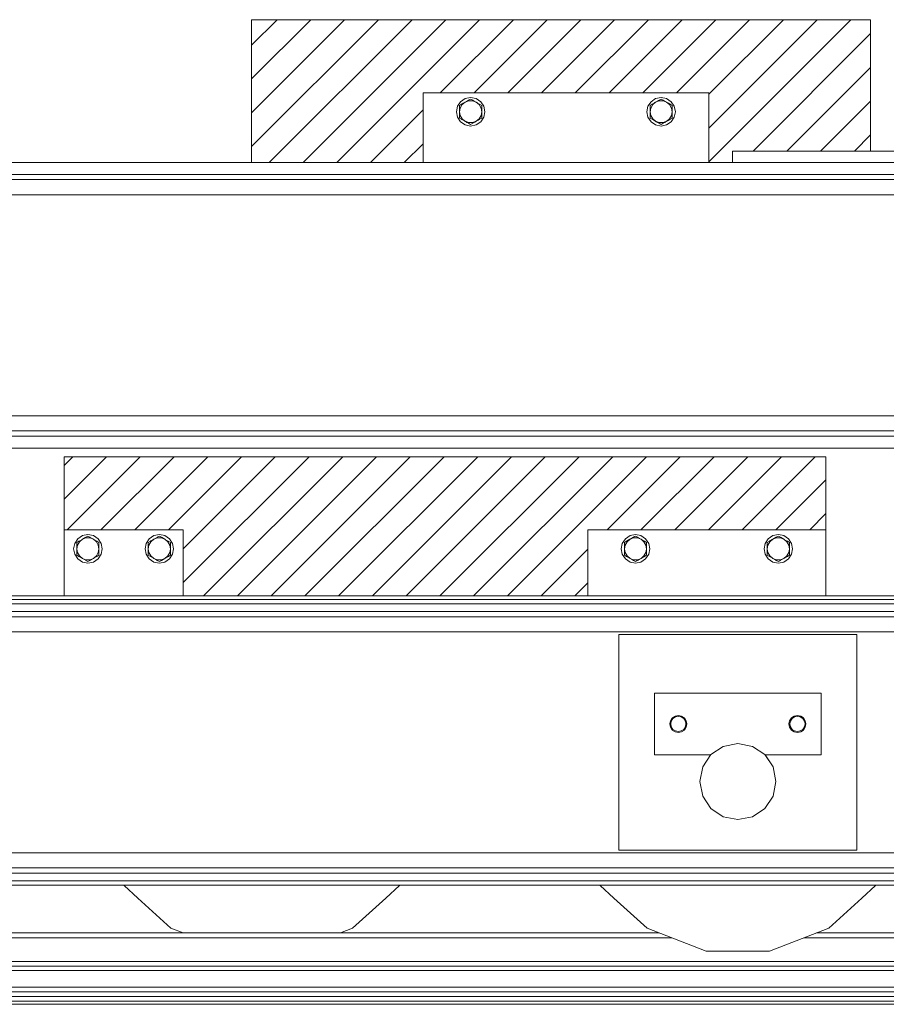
# Model space of a CAD drawing. Header units: millimetres. Extents: x 53056 to 116131, y -669674 to -625124.
# Tile 236 of 256: x 68819 to 69729, y -635887 to -634853. Entities that reach past the tile are written whole.
import ezdxf

# ---------------------------------------------------------------- set-up
doc = ezdxf.new("R2010")
doc.units = ezdxf.units.MM
doc.header["$MEASUREMENT"] = 0
doc.linetypes.add('DGN Style 1', pattern=[536.1990872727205, 0.8921781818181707, -535.3069090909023])
for name, color, linetype, lineweight in [('Main Cradle', 7, 'Continuous', 0), ('Main Cradle Blocks', 7, 'Continuous', 0), ('Main Cradle Rails', 7, 'Continuous', 0), ('Side Cradle Blocks', 7, 'Continuous', 0), ('Side Cradle Stbd', 7, 'Continuous', 0)]:
    doc.layers.add(name, color=color, linetype=linetype, lineweight=lineweight)

# ---------------------------------------------------------------- blocks, each defined once
blk = doc.blocks.new('*U55')
at = {"linetype": 'Continuous', "lineweight": 0}
h = blk.add_hatch(dxfattribs=at)
h.set_pattern_fill('HATCH', color=30, style=0, pattern_type=2)
h.set_pattern_definition([(45, (-15089.87856, 12477.475672), (-17.71895608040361, 17.71895608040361), [])])
h.paths.add_polyline_path([(-15026.74679420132, 12396.1757699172), (-15026.74679420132, 12396.17580080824), (-15026.74679420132, 12408.1757699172), (-14881.88834693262, 12408.1757699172), (-14881.88834693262, 12408.17580080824), (-14881.88834693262, 12546.1757699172), (-15531.88834693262, 12546.1757699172), (-15531.88834693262, 12396.1758008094), (-15531.88834693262, 12396.1757699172), (-15351.88834693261, 12396.1757699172), (-15351.88834693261, 12396.17580080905), (-15351.88834693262, 12469.45638980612), (-15051.88834693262, 12469.45638980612), (-15051.88834693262, 12396.17580080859), (-15051.88834693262, 12396.1757699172)])
h = blk.add_hatch(dxfattribs=at)
h.set_pattern_fill('HATCH', color=30, style=0, pattern_type=2)
h.set_pattern_definition([(45, (-15371.23251, 12022.444811), (-17.71895608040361, 17.71895608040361), [])])
h.paths.add_polyline_path([(-15178.75592507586, 11940.97755214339), (-15178.75592507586, 11940.97758303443), (-15178.75592507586, 12010.35817203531), (-14928.75592507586, 12010.35817203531), (-14928.75592507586, 12087.07755214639), (-15728.75592507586, 12087.07755214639), (-15728.75592507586, 12010.35817203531), (-15603.75592507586, 12010.35817203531), (-15603.75592507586, 11940.97758303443), (-15603.75592507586, 11940.97755214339)])
at = {"color": 30, "linetype": 'Continuous', "lineweight": 0, "flags": 128}
for points in [[(-15026.74679420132, 12396.1757699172), (-15026.74679420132, 12396.17580080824), (-15026.74679420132, 12408.1757699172), (-14881.88834693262, 12408.1757699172), (-14881.88834693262, 12408.17580080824), (-14881.88834693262, 12546.1757699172), (-15531.88834693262, 12546.1757699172), (-15531.88834693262, 12396.1758008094), (-15531.88834693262, 12396.1757699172), (-15351.88834693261, 12396.1757699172), (-15351.88834693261, 12396.17580080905), (-15351.88834693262, 12469.45638980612), (-15051.88834693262, 12469.45638980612), (-15051.88834693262, 12396.17580080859), (-15051.88834693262, 12396.1757699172), (-15026.74679420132, 12396.1757699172)], [(-15178.75592507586, 11940.97755214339), (-15178.75592507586, 11940.97758303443), (-15178.75592507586, 12010.35817203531), (-14928.75592507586, 12010.35817203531), (-14928.75592507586, 12087.07755214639), (-15728.75592507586, 12087.07755214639), (-15728.75592507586, 12010.35817203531), (-15603.75592507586, 12010.35817203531), (-15603.75592507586, 11940.97758303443), (-15603.75592507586, 11940.97755214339), (-15178.75592507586, 11940.97755214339)]]:
    blk.add_lwpolyline(points, close=True, dxfattribs=at)
at = {"layer": 'Main Cradle', "color": 7, "linetype": 'Continuous', "lineweight": 0}
for p, q in [((-14698.65592507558, 11937.07755214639), (-16843.85592507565, 11937.07755214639)), ((-16703.85230509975, 11940.97755214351), (-14838.65951416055, 11940.97755214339)), ((-14554.27596613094, 11919.05730642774), (-15039.22592507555, 11919.05730642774)), ((-14560.91651307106, 11924.48560870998), (-14954.56713735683, 11924.48560870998)), ((-14896.25590217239, 11900.30945071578), (-15146.25590217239, 11900.30944724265)), ((-15146.25590217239, 11900.30944724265), (-15146.25589902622, 11673.84921775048)), ((-14551.20595596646, 11903.10817468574), (-15039.22592507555, 11903.10817468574)), ((-14896.25589902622, 11673.84922122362), (-14896.25590217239, 11900.30945071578)), ((-14933.75587666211, 11838.87933550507), (-15108.75587666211, 11838.87933307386)), ((-15108.75587666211, 11838.87933307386), (-15108.75587575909, 11773.87933307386)), ((-14933.75587575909, 11773.87933550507), (-14933.75587666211, 11838.87933550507)), ((-15083.75585292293, 11815.3793395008), (-15087.2000038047, 11814.69425524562)), ((-15089.41271717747, 11800.72247642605), (-15091.14689922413, 11803.31786319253)), ((-14958.75590398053, 11797.37934039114), (-14962.20005488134, 11798.06442455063)), ((-14958.7559142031, 11798.37933249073), (-14961.81738167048, 11798.98829618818)), ((-14955.31175309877, 11798.06442464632), (-14958.75590398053, 11797.37934039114)), ((-15108.75587575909, 11773.87933307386), (-15049.82169710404, 11773.8793338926)), ((-15049.54033362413, 11774.16348829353), (-15049.82165935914, 11773.87933497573)), ((-15049.82165935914, 11773.87933497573), (-15049.82165936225, 11773.87933498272)), ((-15049.82166013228, 11773.8793340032), (-15049.82166015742, 11773.87933405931)), ((-15049.82166008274, 11773.8793338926), (-15049.82166013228, 11773.8793340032)), ((-14984.30076728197, 11761.18666968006), (-14992.97167135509, 11774.16359429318)), ((-14992.69023836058, 11773.87933577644), (-14992.69023835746, 11773.87933576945)), ((-14992.69023771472, 11773.87933485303), (-14992.69023766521, 11773.87933474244)), ((-14992.69023766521, 11773.87933474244), (-14992.69023764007, 11773.87933468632)), ((-14992.69020061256, 11773.87933468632), (-14933.75587575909, 11773.87933550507)), ((-14985.02312419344, 11762.27954386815), (-14984.30505988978, 11761.19316421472)), ((-14984.30506001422, 11761.19316449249), (-14984.33911946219, 11761.244693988)), ((-14981.25592684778, 11745.87946510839), (-14984.30068331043, 11761.18648840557)), ((-15049.5401703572, 11717.59502757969), (-15036.56328515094, 11708.92415035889)), ((-15036.56328515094, 11708.92415035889), (-15021.25594781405, 11705.8793318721)), ((-15146.25589902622, 11673.84921775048), (-14896.25589902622, 11673.84922122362)), ((-14554.27596612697, 11655.09779786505), (-15039.22592507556, 11655.09779786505)), ((-14698.65592507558, 11637.07755214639), (-16843.85592507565, 11637.07755214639)), ((-15166.05362308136, 11637.07752125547), (-15165.85665198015, 11636.68194997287)), ((-15165.85660172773, 11636.68189659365), (-15151.39858442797, 11623.50167268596)), ((-15425.86636613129, 11591.81999056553), (-15391.11321711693, 11623.50167288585)), ((-15151.39858464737, 11623.50167288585), (-15116.64543079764, 11591.8199879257)), ((-14925.86636613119, 11591.81999056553), (-14891.11321711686, 11623.50167288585)), ((-15438.6195896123, 11586.87936526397), (-15425.86636613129, 11591.81999056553)), ((-14987.96046108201, 11567.76460903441), (-14925.86636613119, 11591.81999056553))]:
    blk.add_line(p, q, dxfattribs=at)
at = {"layer": 'Main Cradle', "color": 7, "linetype": 'Continuous', "lineweight": 0, "flags": 128}
for points in [[(-14698.65592507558, 11932.46017458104), (-14954.56713735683, 11932.46017458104), (-15362.91153121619, 11932.46017458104), (-15771.25592507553, 11932.46017458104), (-16179.6003189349, 11932.46017458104), (-16587.94471279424, 11932.46017458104)], [(-15039.22592507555, 11919.05730642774), (-15527.24592507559, 11919.05730642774), (-16015.26592507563, 11919.05730642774), (-16503.28592507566, 11919.05730642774), (-16988.23588402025, 11919.05730642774)], [(-14954.56713735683, 11924.48560870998), (-15362.91153121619, 11924.48560870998), (-15771.25592507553, 11924.48560870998), (-16179.6003189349, 11924.48560870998), (-16587.94471279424, 11924.48560870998), (-16981.59533708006, 11924.48560870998)], [(-15039.22592507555, 11903.10817468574), (-15527.24592507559, 11903.10817468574), (-16015.26592507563, 11903.10817468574), (-16503.28592507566, 11903.10817468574), (-16991.30589418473, 11903.10817468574)], [(-15087.2000038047, 11814.69425524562), (-15090.11981391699, 11812.74330044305), (-15092.07076863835, 11809.82349027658), (-15092.7558527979, 11806.37933937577), (-15092.07076854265, 11802.93518849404), (-15090.11981374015, 11800.01537838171), (-15087.20000357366, 11798.0644236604)], [(-15091.14689922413, 11803.31786319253), (-15091.75586300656, 11806.37933064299), (-15091.14689930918, 11809.44079811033), (-15089.41271733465, 11812.03618492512), (-15086.81733056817, 11813.77036697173), (-15083.75586311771, 11814.37933075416), (-15080.69439565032, 11813.77036705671), (-15078.09900883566, 11812.03618508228), (-15076.36482678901, 11809.44079831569), (-15075.75586300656, 11806.37933086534), (-15076.36482670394, 11803.31786339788), (-15076.36482670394, 11803.31786339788)], [(-15075.44093695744, 11802.93518872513), (-15075.44093695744, 11802.93518872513), (-15074.7558527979, 11806.37933962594), (-15075.44093705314, 11809.82349050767), (-15077.39189185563, 11812.74330062), (-15080.31170202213, 11814.69425534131), (-15083.75585292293, 11815.3793395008)], [(-14962.20005488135, 11798.06442455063), (-14962.20005488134, 11798.06442455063), (-14965.11986504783, 11800.01537927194), (-14967.07081985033, 11802.93518938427), (-14967.75590410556, 11806.37934026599), (-14967.07081994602, 11809.82349116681), (-14965.11986522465, 11812.74330133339), (-14962.20005511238, 11814.69425613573), (-14958.75590423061, 11815.37934039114), (-14955.31175332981, 11814.69425623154), (-14952.39194316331, 11812.74330151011), (-14950.44098836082, 11809.82349139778), (-14949.75590410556, 11806.37934051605), (-14950.44098826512, 11802.93518961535), (-14950.44098826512, 11802.93518961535)], [(-14961.81738167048, 11798.98829618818), (-14964.41276848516, 11800.72247816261), (-14966.14695053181, 11803.31786492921), (-14966.75591431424, 11806.37933237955), (-14966.14695061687, 11809.44079984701), (-14964.41276864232, 11812.03618666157), (-14961.81738187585, 11813.7703687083), (-14958.75591442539, 11814.37933249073), (-14955.694446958, 11813.7703687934), (-14953.09906014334, 11812.03618681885), (-14951.36487809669, 11809.44080005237), (-14950.75591431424, 11806.37933260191), (-14951.36487801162, 11803.31786513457), (-14951.36487801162, 11803.31786513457)], [(-15087.20000357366, 11798.0644236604), (-15083.75585267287, 11797.3793395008), (-15080.31170179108, 11798.06442375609), (-15077.39189167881, 11800.01537855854), (-15075.44093695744, 11802.93518872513)], [(-15076.36482670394, 11803.31786339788), (-15078.09900867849, 11800.72247658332), (-15080.69439544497, 11798.9882945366), (-15083.75586289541, 11798.37933075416), (-15086.8173303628, 11798.9882944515)], [(-14951.36487801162, 11803.31786513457), (-14953.09905998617, 11800.72247831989), (-14955.69444675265, 11798.98829627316), (-14958.7559142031, 11798.37933249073)], [(-14950.44098826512, 11802.93518961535), (-14952.39194298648, 11800.01537944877), (-14955.31175309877, 11798.06442464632)], [(-15086.81733036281, 11798.9882944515), (-15086.8173303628, 11798.9882944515), (-15089.41271717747, 11800.72247642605)], [(-15005.94861158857, 11782.8345133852), (-15021.25594892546, 11785.8793318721), (-15036.56328617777, 11782.83451295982), (-15049.54022001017, 11774.16360272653), (-15058.21112988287, 11761.18666865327)], [(-14984.30417379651, 11761.19182349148), (-14992.69023835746, 11773.87933576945), (-14992.97167751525, 11774.16360351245), (-15005.9485627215, 11782.83448073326)], [(-14992.69023835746, 11773.87933576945), (-14992.97167761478, 11774.16360373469), (-14992.97167775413, 11774.16360382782)], [(-15058.21112988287, 11761.18666865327), (-15058.21112988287, 11761.18666865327), (-15061.25594836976, 11745.87933131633)], [(-15021.25594781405, 11705.8793318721), (-15005.94861056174, 11708.92415078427), (-14992.97167672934, 11717.59506101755), (-14984.30076685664, 11730.57199509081), (-14981.25594836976, 11745.87933242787), (-14984.30076728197, 11761.18666968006), (-14984.30092925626, 11761.18691473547)], [(-15061.25594836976, 11745.87933131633), (-15061.25594836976, 11745.87933131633), (-15058.21112945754, 11730.57199406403), (-15058.21112861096, 11730.57199279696)], [(-14984.30071851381, 11730.57199293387), (-14984.3007185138, 11730.57199293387), (-14981.25591493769, 11745.87925530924)], [(-15058.2111232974, 11730.57198484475), (-15049.54021922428, 11717.59506023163), (-15049.54021856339, 11717.59505979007)], [(-14992.97163512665, 11717.59505435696), (-14992.97162838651, 11717.59505886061), (-14984.3007185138, 11730.57199293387)], [(-14551.20595596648, 11671.04692960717), (-15039.22592507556, 11671.04692960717), (-15527.24592507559, 11671.04692960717), (-16015.26592507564, 11671.04692960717), (-16503.28592507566, 11671.04692960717)], [(-15039.22592507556, 11655.09779786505), (-15527.24592507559, 11655.09779786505), (-16015.26592507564, 11655.09779786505), (-16503.28592507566, 11655.09779786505), (-16988.23588402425, 11655.09779786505)], [(-16587.94471280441, 11649.66949558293), (-16179.60031894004, 11649.66949558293), (-15771.25592507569, 11649.66949558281), (-15362.91153121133, 11649.66949558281), (-14954.56713734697, 11649.66949558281), (-14560.91651304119, 11649.66949558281)], [(-16587.94471280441, 11641.69492971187), (-16179.60031894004, 11641.69492971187), (-15771.25592507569, 11641.69492971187), (-15362.91153121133, 11641.69492971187), (-14954.56713734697, 11641.69492971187), (-14698.65592507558, 11641.69492971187)], [(-15666.05357425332, 11637.07752125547), (-15665.85659625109, 11636.68193611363), (-15651.39853559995, 11623.50167268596)], [(-15391.11321733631, 11623.50167268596), (-15376.65515308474, 11636.68194013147), (-15376.45817709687, 11637.07752125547)], [(-15166.05357425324, 11637.07752125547), (-15165.856596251, 11636.68193611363), (-15151.39853559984, 11623.50167268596)], [(-14891.11321733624, 11623.50167268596), (-14876.65515308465, 11636.68194013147), (-14876.45817709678, 11637.07752125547)], [(-15651.39853581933, 11623.50167288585), (-15616.64538195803, 11591.81998791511), (-15603.89216426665, 11586.87936526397)], [(-15151.39853581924, 11623.50167288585), (-15116.64538195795, 11591.81998791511), (-15054.55128633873, 11567.76460810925)], [(-15054.55128633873, 11567.76460810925), (-15054.55128633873, 11567.76460810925), (-14987.96046108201, 11567.76460903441)]]:
    blk.add_lwpolyline(points, dxfattribs=at)
at = {"layer": 'Main Cradle Blocks', "color": 7, "linetype": 'Continuous', "lineweight": 0}
for p, q in [((-14928.75592507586, 12087.07755214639), (-15728.75592507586, 12087.07755214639)), ((-15728.75592507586, 12087.07755214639), (-15728.75592507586, 12010.3582115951)), ((-14928.75592507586, 12010.35820292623), (-14928.75592507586, 12087.07755214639)), ((-15728.75592507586, 11940.97758303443), (-15728.75592507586, 12010.35817203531)), ((-15728.75592507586, 12010.35817203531), (-15603.75592507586, 12010.35817203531)), ((-15603.75592507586, 12010.35817203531), (-15603.75592507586, 11940.97758303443)), ((-15178.75592507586, 12010.35817203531), (-15178.75592507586, 11940.97758303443)), ((-14928.75592507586, 12010.35817203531), (-15178.75592507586, 12010.35817203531)), ((-14928.75592507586, 12010.35817203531), (-14928.75592507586, 11940.97758303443)), ((-15715.33901485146, 11997.04567203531), (-15713.18097176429, 11998.29161879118)), ((-15713.18094322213, 11998.29163527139), (-15713.03899869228, 11998.37358698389)), ((-15709.54746996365, 12000.38942203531), (-15705.79119408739, 12001.76105100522)), ((-15709.49617656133, 12004.21636502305), (-15703.75592507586, 12005.35817203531)), ((-15705.89227378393, 12002.49975053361), (-15703.75592507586, 12003.73317203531)), ((-15703.75592507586, 12003.73317203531), (-15701.59788198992, 12002.48722527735)), ((-15701.59785344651, 12002.48720879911), (-15701.45590891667, 12002.40525708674)), ((-15697.96438018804, 12000.38942203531), (-15694.89837671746, 11997.82220618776)), ((-15694.30918400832, 11998.27909353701), (-15692.17283530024, 11997.04567203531)), ((-15638.20266614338, 11998.27909353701), (-15640.33901485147, 11997.04567203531)), ((-15634.54746996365, 12000.38942203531), (-15637.61347343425, 11997.82220618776)), ((-15630.91399670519, 12002.48720879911), (-15631.05594123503, 12002.40525708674)), ((-15628.75592507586, 12003.73317203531), (-15630.9139681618, 12002.48722527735)), ((-15623.01567359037, 12004.21636502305), (-15628.75592507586, 12005.35817203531)), ((-15626.61957636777, 12002.49975053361), (-15628.75592507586, 12003.73317203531)), ((-15622.96438018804, 12000.38942203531), (-15626.72065606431, 12001.76105100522)), ((-15619.33090692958, 11998.29163527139), (-15619.47285145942, 11998.37358698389)), ((-15617.17283530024, 11997.04567203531), (-15619.33087838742, 11998.29161879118)), ((-15140.33901485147, 11997.04567203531), (-15138.18097176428, 11998.29161879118)), ((-15140.33901485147, 11997.04567203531), (-15138.18102680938, 11998.29158701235)), ((-15138.18094322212, 11998.29163527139), (-15134.54762494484, 12000.38933255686)), ((-15134.54746996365, 12000.38942203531), (-15130.79119408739, 12001.76105100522)), ((-15134.54731498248, 12000.38951151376), (-15130.89231536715, 12002.49972652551)), ((-15134.49617656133, 12004.21636502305), (-15128.75592507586, 12005.35817203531)), ((-15130.89227378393, 12002.49975053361), (-15128.75592507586, 12003.73317203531)), ((-15130.89222054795, 12002.49978126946), (-15128.75592507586, 12003.73317203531)), ((-15129.75911375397, 12003.15398078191), (-15130.89222054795, 12002.49978126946)), ((-15128.75592507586, 12003.73317203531), (-15126.59788198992, 12002.48722527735)), ((-15126.59785344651, 12002.48720879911), (-15126.45590891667, 12002.40525708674)), ((-15122.96438018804, 12000.38942203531), (-15119.89837671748, 11997.82220618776)), ((-15119.30918400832, 11998.27909353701), (-15117.17283530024, 11997.04567203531)), ((-14988.20266614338, 11998.27909353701), (-14990.33901485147, 11997.04567203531)), ((-14988.20272090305, 11998.27906192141), (-14990.33901485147, 11997.04567203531)), ((-14984.54762494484, 12000.38933255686), (-14988.20263724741, 11998.27911022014)), ((-14984.54746996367, 12000.38942203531), (-14987.61347343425, 11997.82220618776)), ((-14980.91399670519, 12002.48720879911), (-14984.54731498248, 12000.38951151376)), ((-14978.75592507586, 12003.73317203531), (-14980.9139681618, 12002.48722527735)), ((-14978.75592507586, 12003.73317203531), (-14980.91391438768, 12002.4872563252)), ((-14978.75592507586, 12003.73317203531), (-14980.91391438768, 12002.4872563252)), ((-14973.01567359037, 12004.21636502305), (-14978.75592507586, 12005.35817203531)), ((-14976.61957636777, 12002.49975053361), (-14978.75592507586, 12003.73317203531)), ((-14972.96438018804, 12000.38942203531), (-14976.72065606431, 12001.76105100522)), ((-14969.33090692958, 11998.29163527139), (-14969.47285145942, 11998.37358698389)), ((-14967.17283530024, 11997.04567203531), (-14969.33087838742, 11998.29161879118)), ((-15715.33901485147, 11990.35817203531), (-15714.64874244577, 11994.29701685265)), ((-15715.33901485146, 11992.73225759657), (-15715.33901485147, 11990.35817203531)), ((-15692.17283530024, 11990.1272822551), (-15692.86310770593, 11986.41932721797)), ((-15692.17283530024, 11994.68896405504), (-15692.17283530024, 11997.04567203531)), ((-15640.33901485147, 11994.68896405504), (-15640.33901485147, 11997.04567203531)), ((-15640.33901485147, 11990.1272822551), (-15639.64874244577, 11986.41932721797)), ((-15617.17283530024, 11990.35817203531), (-15617.86310770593, 11994.29701685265)), ((-15617.17283530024, 11992.73225759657), (-15617.17283530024, 11990.35817203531)), ((-15140.33901485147, 11990.35817203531), (-15139.64874244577, 11994.29701685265)), ((-15140.33901485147, 11992.73225759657), (-15140.33901485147, 11990.35817203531)), ((-15117.17283530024, 11990.1272822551), (-15117.86310770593, 11986.41932721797)), ((-15117.17283530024, 11994.68896405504), (-15117.17283530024, 11997.04567203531)), ((-14990.33901485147, 11994.68896405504), (-14990.33901485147, 11997.04567203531)), ((-14990.33901485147, 11990.1272822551), (-14989.64874244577, 11986.41932721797)), ((-14967.17283530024, 11990.35817203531), (-14967.86310770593, 11994.29701685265)), ((-14967.17283530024, 11992.73225759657), (-14967.17283530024, 11990.35817203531)), ((-15715.33901485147, 11983.67067203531), (-15715.33901485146, 11985.3917636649)), ((-15715.33901485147, 11983.67067203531), (-15713.20266614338, 11982.43725053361)), ((-15713.20266614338, 11982.43725053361), (-15712.54726053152, 11982.05885192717)), ((-15709.54746996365, 11980.32692203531), (-15712.61347343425, 11982.89413788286)), ((-15709.54746996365, 11980.32692203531), (-15705.79119408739, 11978.9552930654)), ((-15705.91399670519, 11978.22913527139), (-15706.05594123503, 11978.31108698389)), ((-15703.75592507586, 11976.98317203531), (-15705.9139681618, 11978.22911879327)), ((-15701.61957636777, 11978.21659353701), (-15703.75592507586, 11976.98317203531)), ((-15694.3308783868, 11982.42472527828), (-15694.47285145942, 11982.34275708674)), ((-15694.47285145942, 11982.34275708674), (-15694.33087838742, 11982.42472527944)), ((-15694.33087838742, 11982.42472527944), (-15692.17283530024, 11983.67067203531)), ((-15692.17283530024, 11985.3917636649), (-15692.17283530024, 11983.67067203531)), ((-15640.33901485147, 11985.3917636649), (-15640.33901485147, 11983.67067203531)), ((-15640.33901485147, 11983.67067203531), (-15638.18097176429, 11982.42472527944)), ((-15638.18097176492, 11982.42472527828), (-15638.03899869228, 11982.34275708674)), ((-15638.03899869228, 11982.34275708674), (-15638.18097176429, 11982.42472527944)), ((-15630.89227378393, 11978.21659353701), (-15628.75592507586, 11976.98317203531)), ((-15628.75592507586, 11976.98317203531), (-15626.59788198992, 11978.22911879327)), ((-15628.75592507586, 11976.98317203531), (-15626.59793576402, 11978.22908774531)), ((-15626.59793576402, 11978.22908774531), (-15628.75592507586, 11976.98317203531)), ((-15622.96438018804, 11980.32692203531), (-15626.72065606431, 11978.9552930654)), ((-15626.59785344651, 11978.22913527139), (-15622.96453516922, 11980.32683255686)), ((-15622.96438018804, 11980.32692203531), (-15619.89837671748, 11982.89413788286)), ((-15622.96422520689, 11980.32701151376), (-15619.30921290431, 11982.43723385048)), ((-15619.30918400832, 11982.43725053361), (-15619.96458962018, 11982.05885192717)), ((-15619.30918400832, 11982.43725053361), (-15617.17283530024, 11983.67067203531)), ((-15619.30911856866, 11982.43728831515), (-15617.17283530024, 11983.67067203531)), ((-15617.17283530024, 11983.67067203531), (-15619.30911856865, 11982.43728831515)), ((-15617.17283530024, 11983.67067203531), (-15617.17283530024, 11985.3917636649)), ((-15140.33901485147, 11983.67067203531), (-15140.33901485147, 11985.3917636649)), ((-15140.33901485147, 11983.67067203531), (-15138.20266614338, 11982.43725053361)), ((-15138.20266614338, 11982.43725053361), (-15137.54726053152, 11982.05885192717)), ((-15134.54746996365, 11980.32692203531), (-15137.61347343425, 11982.89413788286)), ((-15134.54746996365, 11980.32692203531), (-15130.79119408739, 11978.9552930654)), ((-15130.91399670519, 11978.22913527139), (-15131.05594123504, 11978.31108698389)), ((-15128.75592507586, 11976.98317203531), (-15130.9139681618, 11978.22911879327)), ((-15126.61957636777, 11978.21659353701), (-15128.75592507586, 11976.98317203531)), ((-15126.61962960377, 11978.21656280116), (-15128.75592507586, 11976.98317203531)), ((-15127.75273639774, 11977.56236328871), (-15126.61962960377, 11978.21656280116)), ((-15122.96453516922, 11980.32683255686), (-15126.61953478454, 11978.21661754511)), ((-15122.59429664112, 11980.54058987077), (-15122.96430219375, 11980.32696706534)), ((-15117.17283530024, 11983.67067203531), (-15122.59408387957, 11980.54071270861)), ((-15119.47285145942, 11982.34275708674), (-15119.33087838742, 11982.42472527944)), ((-15119.33087838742, 11982.42472527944), (-15117.17283530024, 11983.67067203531)), ((-15117.17283530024, 11985.3917636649), (-15117.17283530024, 11983.67067203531)), ((-14990.33901485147, 11985.3917636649), (-14990.33901485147, 11983.67067203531)), ((-14990.33901485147, 11983.67067203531), (-14988.18097176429, 11982.42472527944)), ((-14988.18097176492, 11982.42472527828), (-14988.03899869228, 11982.34275708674)), ((-14988.03899869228, 11982.34275708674), (-14988.18097176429, 11982.42472527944)), ((-14980.89227378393, 11978.21659353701), (-14978.75592507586, 11976.98317203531)), ((-14978.75592507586, 11976.98317203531), (-14976.59788198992, 11978.22911879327)), ((-14972.96438018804, 11980.32692203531), (-14976.72065606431, 11978.9552930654)), ((-14976.59785344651, 11978.22913527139), (-14976.45590891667, 11978.31108698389)), ((-14972.96438018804, 11980.32692203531), (-14969.89837671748, 11982.89413788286)), ((-14969.30918400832, 11982.43725053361), (-14969.96458962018, 11982.05885192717)), ((-14969.30918400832, 11982.43725053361), (-14967.17283530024, 11983.67067203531)), ((-14967.17283530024, 11983.67067203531), (-14967.17283530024, 11985.3917636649))]:
    blk.add_line(p, q, dxfattribs=at)
at = {"layer": 'Main Cradle Blocks', "color": 7, "linetype": 'Continuous', "lineweight": 0, "flags": 128}
for points in [[(-15703.75592507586, 12005.35817203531), (-15698.01567359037, 12004.21636502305), (-15693.14932335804, 12000.96477375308), (-15689.89773208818, 11996.0984235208), (-15688.75592507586, 11990.35817203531), (-15689.89773208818, 11984.61792054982), (-15693.14932335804, 11979.75157031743), (-15698.01567359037, 11976.49997904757), (-15703.75592507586, 11975.35817203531), (-15709.49617656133, 11976.49997904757), (-15714.36252679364, 11979.75157031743), (-15717.61411806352, 11984.61792054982), (-15718.75592507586, 11990.35817203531), (-15717.61411806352, 11996.0984235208), (-15714.36252679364, 12000.96477375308), (-15709.49617656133, 12004.21636502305)], [(-15714.64874244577, 11994.29701685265), (-15712.61347343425, 11997.82220618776), (-15709.54746996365, 12000.38942203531)], [(-15713.18097176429, 11998.29161879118), (-15713.03899869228, 11998.37358698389), (-15711.02373216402, 11999.53710165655)], [(-15711.02373216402, 11999.53710165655), (-15711.02373216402, 11999.53710165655), (-15710.28929621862, 11999.96112844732), (-15709.54746996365, 12000.38942203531), (-15707.58953328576, 12001.51983730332), (-15706.54767939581, 12002.12135192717)], [(-15706.54767939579, 12002.12135192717), (-15706.54767939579, 12002.12135192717), (-15705.89227378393, 12002.49975053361)], [(-15705.79119408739, 12001.76105100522), (-15701.72065606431, 12001.76105100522), (-15697.96438018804, 12000.38942203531)], [(-15701.59788198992, 12002.48722527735), (-15701.45590891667, 12002.40525708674), (-15699.44064238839, 12001.24174241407), (-15698.70620644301, 12000.8177156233), (-15697.96438018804, 12000.38942203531), (-15696.00644351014, 11999.25900676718), (-15694.96458962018, 11998.65749214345), (-15694.30918400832, 11998.27909353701)], [(-15623.01567359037, 12004.21636502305), (-15618.14932335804, 12000.96477375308), (-15614.89773208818, 11996.0984235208), (-15613.75592507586, 11990.35817203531), (-15614.89773208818, 11984.61792054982), (-15618.14932335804, 11979.75157031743), (-15623.01567359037, 11976.49997904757), (-15628.75592507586, 11975.35817203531), (-15634.49617656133, 11976.49997904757), (-15639.36252679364, 11979.75157031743), (-15642.61411806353, 11984.61792054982), (-15643.75592507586, 11990.35817203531), (-15642.61411806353, 11996.0984235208), (-15639.36252679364, 12000.96477375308), (-15634.49617656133, 12004.21636502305), (-15628.75592507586, 12005.35817203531)], [(-15638.20266614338, 11998.27909353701), (-15637.54726053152, 11998.65749214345), (-15636.50540664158, 11999.25900676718), (-15634.54746996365, 12000.38942203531), (-15633.80564370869, 12000.8177156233), (-15633.07120776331, 12001.24174241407), (-15631.05594123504, 12002.40525708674), (-15630.9139681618, 12002.48722527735)], [(-15634.54746996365, 12000.38942203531), (-15630.79119408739, 12001.76105100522), (-15626.72065606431, 12001.76105100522)], [(-15626.61957636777, 12002.49975053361), (-15625.96417075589, 12002.12135192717), (-15624.92231686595, 12001.51983730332), (-15622.96438018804, 12000.38942203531), (-15622.22255393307, 11999.96112844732), (-15621.4881179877, 11999.53710165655), (-15619.47285145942, 11998.37358698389), (-15619.33087838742, 11998.29161879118)], [(-15622.96438018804, 12000.38942203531), (-15619.89837671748, 11997.82220618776), (-15617.86310770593, 11994.29701685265)], [(-15128.75592507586, 12005.35817203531), (-15123.01567359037, 12004.21636502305), (-15118.14932335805, 12000.96477375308), (-15114.89773208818, 11996.0984235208), (-15113.75592507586, 11990.35817203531), (-15114.89773208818, 11984.61792054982), (-15118.14932335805, 11979.75157031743), (-15123.01567359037, 11976.49997904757), (-15128.75592507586, 11975.35817203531), (-15134.49617656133, 11976.49997904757), (-15139.36252679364, 11979.75157031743), (-15142.61411806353, 11984.61792054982), (-15143.75592507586, 11990.35817203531), (-15142.61411806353, 11996.0984235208), (-15139.36252679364, 12000.96477375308), (-15134.49617656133, 12004.21636502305)], [(-15138.18102680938, 11998.29158701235), (-15138.32946258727, 11998.20588757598), (-15140.33901485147, 11997.04567203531), (-15140.33901485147, 11997.04567203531)], [(-15139.64874244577, 11994.29701685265), (-15137.61347343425, 11997.82220618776), (-15134.54746996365, 12000.38942203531)], [(-15138.18097176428, 11998.29161879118), (-15138.03899869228, 11998.37358698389), (-15136.02373216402, 11999.53710165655), (-15135.28929621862, 11999.96112844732), (-15134.54746996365, 12000.38942203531), (-15132.58953328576, 12001.51983730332), (-15131.54767939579, 12002.12135192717), (-15130.89227378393, 12002.49975053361)], [(-15134.54762494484, 12000.38933255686), (-15134.62954850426, 12000.34203396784), (-15137.23533530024, 11998.83758225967), (-15138.18094322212, 11998.29163527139)], [(-15130.89231536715, 12002.49972652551), (-15133.22683084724, 12001.15189338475), (-15134.5473149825, 12000.38951151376)], [(-15130.79119408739, 12001.76105100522), (-15126.72065606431, 12001.76105100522), (-15122.96438018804, 12000.38942203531)], [(-15126.59788198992, 12002.48722527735), (-15126.45590891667, 12002.40525708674), (-15124.44064238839, 12001.24174241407), (-15123.70620644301, 12000.8177156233), (-15122.96438018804, 12000.38942203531), (-15121.00644351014, 11999.25900676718), (-15119.96458962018, 11998.65749214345), (-15119.30918400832, 11998.27909353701)], [(-14973.01567359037, 12004.21636502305), (-14968.14932335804, 12000.96477375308), (-14964.89773208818, 11996.0984235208), (-14963.75592507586, 11990.35817203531), (-14964.89773208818, 11984.61792054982), (-14968.14932335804, 11979.75157031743), (-14973.01567359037, 11976.49997904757), (-14978.75592507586, 11975.35817203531), (-14984.49617656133, 11976.49997904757), (-14989.36252679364, 11979.75157031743), (-14992.61411806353, 11984.61792054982), (-14993.75592507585, 11990.35817203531), (-14992.61411806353, 11996.0984235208), (-14989.36252679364, 12000.96477375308), (-14984.49617656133, 12004.21636502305), (-14978.75592507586, 12005.35817203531)], [(-14988.20272090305, 11998.27906192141), (-14990.33901485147, 11997.04567203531), (-14990.33901485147, 11997.04567203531)], [(-14988.20266614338, 11998.27909353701), (-14987.54726053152, 11998.65749214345), (-14986.50540664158, 11999.25900676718), (-14984.54746996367, 12000.38942203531), (-14983.80564370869, 12000.8177156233), (-14983.07120776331, 12001.24174241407), (-14981.05594123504, 12002.40525708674), (-14980.9139681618, 12002.48722527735)], [(-14984.54762494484, 12000.38933255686), (-14985.83728404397, 11999.64474752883), (-14987.23533530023, 11998.83758225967), (-14988.20263724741, 11998.27911022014)], [(-14984.54746996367, 12000.38942203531), (-14980.79119408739, 12001.76105100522), (-14976.72065606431, 12001.76105100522)], [(-14980.91399670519, 12002.48720879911), (-14981.98270843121, 12001.87018779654), (-14983.22683084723, 12001.15189338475), (-14984.54731498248, 12000.38951151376)], [(-14976.61957636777, 12002.49975053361), (-14975.96417075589, 12002.12135192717), (-14974.92231686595, 12001.51983730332), (-14972.96438018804, 12000.38942203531), (-14972.22255393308, 11999.96112844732), (-14971.4881179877, 11999.53710165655), (-14969.47285145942, 11998.37358698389), (-14969.33087838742, 11998.29161879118)], [(-14972.96438018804, 12000.38942203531), (-14969.89837671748, 11997.82220618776), (-14967.86310770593, 11994.29701685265)], [(-15715.33901485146, 11997.04567203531), (-15715.33901485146, 11994.68896405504), (-15715.33901485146, 11994.5506673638), (-15715.33901485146, 11992.73225759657)], [(-15715.33901485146, 11985.3917636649), (-15715.33901485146, 11986.1495671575), (-15715.33901485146, 11987.77890698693), (-15715.33901485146, 11990.1272822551), (-15715.33901485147, 11990.35817203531)], [(-15712.61347343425, 11982.89413788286), (-15714.64874244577, 11986.41932721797), (-15715.33901485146, 11990.1272822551)], [(-15694.89837671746, 11997.82220618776), (-15692.86310770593, 11994.29701685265), (-15692.17283530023, 11990.35817203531)], [(-15692.17283530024, 11985.3917636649), (-15692.17283530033, 11986.14774867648), (-15692.17283530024, 11987.9344735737), (-15692.17283530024, 11990.1272822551), (-15692.17283530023, 11990.35817203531), (-15692.17283530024, 11992.37780137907), (-15692.17283530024, 11994.55140160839), (-15692.17283530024, 11994.68896405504)], [(-15640.33901485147, 11990.35817203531), (-15639.64874244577, 11994.29701685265), (-15637.61347343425, 11997.82220618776)], [(-15640.33901485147, 11994.68896405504), (-15640.33901485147, 11994.55140160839), (-15640.33901485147, 11992.37780137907), (-15640.33901485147, 11990.35817203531), (-15640.33901485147, 11990.1272822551), (-15640.33901485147, 11987.9344735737), (-15640.33901485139, 11986.14774867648), (-15640.33901485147, 11985.3917636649)], [(-15617.17283530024, 11990.1272822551), (-15617.86310770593, 11986.41932721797), (-15619.89837671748, 11982.89413788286)], [(-15617.17283530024, 11992.73225759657), (-15617.17283530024, 11994.5506673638), (-15617.17283530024, 11994.68896405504), (-15617.17283530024, 11997.04567203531)], [(-15617.17283530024, 11990.35817203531), (-15617.17283530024, 11990.1272822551), (-15617.17283530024, 11987.77890698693), (-15617.17283530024, 11986.1495671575), (-15617.17283530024, 11985.3917636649)], [(-15140.33901485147, 11997.04567203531), (-15140.33901485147, 11994.68896405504), (-15140.33901485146, 11994.5506673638), (-15140.33901485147, 11992.73225759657)], [(-15140.33901485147, 11985.3917636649), (-15140.33901485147, 11986.1495671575), (-15140.33901485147, 11987.77890698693), (-15140.33901485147, 11990.1272822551), (-15140.33901485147, 11990.35817203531)], [(-15137.61347343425, 11982.89413788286), (-15139.64874244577, 11986.41932721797), (-15140.33901485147, 11990.1272822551)], [(-15119.89837671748, 11997.82220618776), (-15117.86310770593, 11994.29701685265), (-15117.17283530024, 11990.35817203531)], [(-15117.17283530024, 11985.3917636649), (-15117.17283530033, 11986.14774867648), (-15117.17283530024, 11987.9344735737), (-15117.17283530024, 11990.1272822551), (-15117.17283530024, 11990.35817203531), (-15117.17283530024, 11992.37780137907), (-15117.17283530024, 11994.55140160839), (-15117.17283530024, 11994.68896405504)], [(-14990.33901485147, 11990.35817203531), (-14989.64874244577, 11994.29701685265), (-14987.61347343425, 11997.82220618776)], [(-14990.33901485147, 11994.68896405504), (-14990.33901485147, 11994.55140160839), (-14990.33901485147, 11992.37780137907), (-14990.33901485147, 11990.35817203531), (-14990.33901485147, 11990.1272822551), (-14990.33901485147, 11987.9344735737), (-14990.33901485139, 11986.14774867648), (-14990.33901485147, 11985.3917636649)], [(-14967.17283530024, 11990.1272822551), (-14967.86310770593, 11986.41932721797), (-14969.89837671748, 11982.89413788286)], [(-14967.17283530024, 11992.73225759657), (-14967.17283530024, 11994.5506673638), (-14967.17283530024, 11994.68896405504), (-14967.17283530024, 11997.04567203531)], [(-14967.17283530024, 11990.35817203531), (-14967.17283530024, 11990.1272822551), (-14967.17283530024, 11987.77890698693), (-14967.17283530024, 11986.1495671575), (-14967.17283530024, 11985.3917636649)], [(-15712.54726053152, 11982.05885192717), (-15711.50540664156, 11981.45733730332), (-15709.54746996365, 11980.32692203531), (-15708.80564370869, 11979.89862844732), (-15708.07120776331, 11979.47460165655), (-15706.05594123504, 11978.31108698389), (-15705.9139681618, 11978.22911879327)], [(-15705.79119408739, 11978.9552930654), (-15701.72065606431, 11978.9552930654), (-15697.96438018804, 11980.32692203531)], [(-15701.61957636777, 11978.21659353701), (-15700.96417075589, 11978.59499214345), (-15699.92231686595, 11979.19650676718), (-15697.96438018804, 11980.32692203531), (-15697.59422257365, 11980.54063263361), (-15697.22255393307, 11980.7552156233), (-15696.4881179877, 11981.17924241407), (-15694.47285145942, 11982.34275708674)], [(-15692.86310770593, 11986.41932721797), (-15694.89837671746, 11982.89413788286), (-15697.59422257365, 11980.54063263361)], [(-15634.91762757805, 11980.54063263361), (-15637.61347343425, 11982.89413788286), (-15639.64874244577, 11986.41932721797)], [(-15638.03899869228, 11982.34275708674), (-15636.02373216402, 11981.17924241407), (-15635.28929621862, 11980.7552156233)], [(-15635.28929621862, 11980.7552156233), (-15635.28929621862, 11980.7552156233), (-15634.91762757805, 11980.54063263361), (-15634.54746996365, 11980.32692203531), (-15632.58953328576, 11979.19650676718), (-15631.54767939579, 11978.59499214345), (-15630.89227378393, 11978.21659353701)], [(-15634.54746996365, 11980.32692203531), (-15630.79119408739, 11978.9552930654), (-15626.72065606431, 11978.9552930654)], [(-15626.59788198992, 11978.22911879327), (-15626.45590891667, 11978.31108698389), (-15624.44064238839, 11979.47460165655), (-15623.70620644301, 11979.89862844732), (-15622.96438018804, 11980.32692203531), (-15621.00644351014, 11981.45733730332), (-15619.96458962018, 11982.05885192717)], [(-15622.96453516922, 11980.32683255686), (-15624.28501930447, 11979.56445068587), (-15625.52914172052, 11978.84615627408), (-15626.59785344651, 11978.22913527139)], [(-15619.30921290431, 11982.43723385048), (-15620.27651485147, 11981.87876181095), (-15621.67456610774, 11981.07159654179), (-15622.96422520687, 11980.32701151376)], [(-15137.54726053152, 11982.05885192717), (-15136.50540664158, 11981.45733730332), (-15134.54746996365, 11980.32692203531), (-15133.80564370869, 11979.89862844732), (-15133.07120776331, 11979.47460165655), (-15131.05594123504, 11978.31108698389), (-15130.9139681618, 11978.22911879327)], [(-15130.79119408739, 11978.9552930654), (-15126.72065606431, 11978.9552930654), (-15122.96438018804, 11980.32692203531)], [(-15126.61957636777, 11978.21659353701), (-15125.96417075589, 11978.59499214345), (-15124.92231686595, 11979.19650676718), (-15122.96438018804, 11980.32692203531), (-15122.59422257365, 11980.54063263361), (-15122.22255393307, 11980.7552156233), (-15121.4881179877, 11981.17924241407), (-15119.47285145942, 11982.34275708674)], [(-15126.61953478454, 11978.21661754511), (-15124.28501930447, 11979.56445068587), (-15122.96453516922, 11980.32683255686)], [(-15122.96430219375, 11980.32696706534), (-15122.88230164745, 11980.37431010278), (-15122.59429664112, 11980.54058987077)], [(-15117.86310770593, 11986.41932721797), (-15119.89837671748, 11982.89413788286), (-15122.59422257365, 11980.54063263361)], [(-15122.59408387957, 11980.54071270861), (-15120.27651485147, 11981.87876181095), (-15119.18238756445, 11982.51045649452), (-15117.17283530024, 11983.67067203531), (-15117.17283530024, 11983.67067203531)], [(-14984.91762757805, 11980.54063263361), (-14987.61347343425, 11982.89413788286), (-14989.64874244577, 11986.41932721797)], [(-14988.03899869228, 11982.34275708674), (-14986.02373216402, 11981.17924241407), (-14985.28929621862, 11980.7552156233), (-14984.91762757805, 11980.54063263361), (-14984.54746996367, 11980.32692203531), (-14982.58953328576, 11979.19650676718), (-14981.54767939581, 11978.59499214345), (-14980.89227378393, 11978.21659353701)], [(-14984.54746996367, 11980.32692203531), (-14980.79119408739, 11978.9552930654), (-14976.72065606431, 11978.9552930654)], [(-14976.59788198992, 11978.22911879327), (-14976.45590891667, 11978.31108698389), (-14974.44064238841, 11979.47460165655), (-14973.70620644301, 11979.89862844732), (-14972.96438018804, 11980.32692203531), (-14971.00644351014, 11981.45733730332), (-14969.96458962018, 11982.05885192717)]]:
    blk.add_lwpolyline(points, dxfattribs=at)
at = {"layer": 'Main Cradle Rails', "color": 7, "linetype": 'Continuous', "lineweight": 0}
for p, q in [((-16438.61958383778, 11586.87933437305), (-15103.89217004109, 11586.87933437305)), ((-14938.61958383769, 11586.87933437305), (-14153.89221886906, 11586.87933437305)), ((-16451.52607107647, 11581.87933437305), (-15090.98568173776, 11581.87933437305)), ((-14951.52607107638, 11581.87933437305), (-14140.98573056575, 11581.87933437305)), ((-17845.06221428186, 11556.8793343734), (-10346.23674911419, 11556.8793343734)), ((-10346.23674911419, 11551.88130860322), (-17845.06221428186, 11551.88130860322)), ((-17845.06221428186, 11547.51183737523), (-10346.23674911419, 11547.51183737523)), ((-17845.06221428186, 11529.81900909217), (-10346.23674911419, 11529.81900909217)), ((-17845.06221428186, 11524.83397804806), (-10346.23674911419, 11524.83397804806)), ((-17845.06221428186, 11520.23712008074), (-10346.23674911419, 11520.23712008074)), ((-17845.06221428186, 11515.25208903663), (-10346.23674911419, 11515.25208903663)), ((-17845.06221428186, 11511.8793343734), (-10346.23674911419, 11511.8793343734))]:
    blk.add_line(p, q, dxfattribs=at)
at = {"layer": 'Side Cradle Blocks', "color": 7, "linetype": 'Continuous', "lineweight": 0}
for p, q in [((-15531.88834693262, 12546.1757699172), (-15531.88834693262, 12396.1758008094)), ((-15531.88834693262, 12546.1757699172), (-14881.88834693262, 12546.1757699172)), ((-14881.88834693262, 12546.1757699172), (-14881.88834693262, 12408.17580080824)), ((-15351.88834693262, 12469.45638980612), (-15351.88834693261, 12396.17580080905)), ((-15051.88834693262, 12469.45638980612), (-15351.88834693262, 12469.45638980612)), ((-15296.14809544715, 12463.31458279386), (-15301.88834693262, 12464.45638980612)), ((-15107.6285984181, 12463.31458279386), (-15101.88834693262, 12464.45638980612)), ((-15051.88834693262, 12396.17580080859), (-15051.88834693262, 12469.45638980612)), ((-15311.33508800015, 12457.37731130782), (-15313.47143670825, 12456.14388980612)), ((-15313.47143670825, 12453.78718182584), (-15313.47143670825, 12456.14388980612)), ((-15307.67989182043, 12459.48763980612), (-15310.74589529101, 12456.92042395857)), ((-15304.04641856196, 12461.58542656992), (-15304.18836309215, 12461.50347485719)), ((-15301.88834693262, 12462.83138980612), (-15304.04639001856, 12461.58544304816)), ((-15299.75199822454, 12461.59796830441), (-15301.88834693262, 12462.83138980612)), ((-15296.09680204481, 12459.48763980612), (-15299.85307792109, 12460.85926877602)), ((-15292.46332878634, 12457.3898530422), (-15292.60527331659, 12457.47180475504)), ((-15290.30525715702, 12456.14388980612), (-15292.4633002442, 12457.38983656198)), ((-15290.30525715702, 12449.45638980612), (-15290.9955295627, 12453.39523462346)), ((-15113.47143670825, 12456.14388980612), (-15111.31339362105, 12457.38983656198)), ((-15113.47143670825, 12449.45638980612), (-15112.78116430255, 12453.39523462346)), ((-15111.3133650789, 12457.3898530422), (-15111.17142054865, 12457.47180475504)), ((-15107.67989182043, 12459.48763980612), (-15103.92361594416, 12460.85926877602)), ((-15104.02469564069, 12461.59796830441), (-15101.88834693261, 12462.83138980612)), ((-15101.88834693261, 12462.83138980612), (-15099.73030384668, 12461.58544304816)), ((-15099.73027530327, 12461.58542656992), (-15099.58833077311, 12461.50347485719)), ((-15096.09680204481, 12459.48763980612), (-15093.03079857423, 12456.92042395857)), ((-15092.4416058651, 12457.37731130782), (-15090.30525715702, 12456.14388980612)), ((-15090.30525715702, 12453.78718182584), (-15090.30525715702, 12456.14388980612)), ((-15313.47143670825, 12449.2255000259), (-15312.78116430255, 12445.51754498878)), ((-15313.47143670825, 12444.4899814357), (-15313.47143670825, 12442.76888980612)), ((-15313.47143670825, 12442.76888980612), (-15311.31339362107, 12441.52294305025)), ((-15292.4416058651, 12441.53546830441), (-15290.30525715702, 12442.76888980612)), ((-15290.30525715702, 12451.83047536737), (-15290.30525715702, 12449.45638980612)), ((-15290.30525715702, 12442.76888980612), (-15290.30525715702, 12444.4899814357)), ((-15113.47143670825, 12451.83047536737), (-15113.47143670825, 12449.45638980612)), ((-15113.47143670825, 12442.76888980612), (-15113.47143670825, 12444.4899814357)), ((-15113.47143670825, 12442.76888980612), (-15111.33508800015, 12441.53546830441)), ((-15092.46330024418, 12441.52294305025), (-15090.30525715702, 12442.76888980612)), ((-15090.30525715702, 12449.2255000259), (-15090.9955295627, 12445.51754498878)), ((-15090.30525715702, 12444.4899814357), (-15090.30525715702, 12442.76888980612)), ((-15311.31339362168, 12441.5229430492), (-15311.17142054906, 12441.44097485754)), ((-15311.17142054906, 12441.44097485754), (-15311.31339362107, 12441.52294305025)), ((-15304.02469564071, 12437.31481130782), (-15301.88834693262, 12436.08138980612)), ((-15301.88834693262, 12436.08138980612), (-15299.73030384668, 12437.32733656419)), ((-15296.09680204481, 12439.42513980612), (-15299.85307792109, 12438.05351083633)), ((-15299.73027530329, 12437.3273530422), (-15299.58833077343, 12437.40930475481)), ((-15296.09680204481, 12439.42513980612), (-15293.03079857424, 12441.99235565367)), ((-15292.4416058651, 12441.53546830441), (-15293.09701147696, 12441.15706969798)), ((-15111.33508800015, 12441.53546830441), (-15110.67968238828, 12441.15706969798)), ((-15107.67989182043, 12439.42513980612), (-15110.74589529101, 12441.99235565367)), ((-15107.67989182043, 12439.42513980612), (-15103.92361594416, 12438.05351083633)), ((-15104.04641856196, 12437.3273530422), (-15104.1883630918, 12437.40930475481)), ((-15101.88834693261, 12436.08138980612), (-15104.04639001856, 12437.32733656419)), ((-15099.75199822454, 12437.31481130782), (-15101.88834693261, 12436.08138980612)), ((-15092.46330024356, 12441.5229430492), (-15092.60527331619, 12441.44097485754)), ((-15092.60527331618, 12441.44097485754), (-15092.46330024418, 12441.52294305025))]:
    blk.add_line(p, q, dxfattribs=at)
at = {"layer": 'Side Cradle Blocks', "color": 7, "linetype": 'Continuous', "lineweight": 0, "flags": 128}
for points in [[(-15296.14809544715, 12463.31458279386), (-15291.28174521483, 12460.06299152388), (-15288.03015394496, 12455.19664129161), (-15286.88834693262, 12449.45638980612), (-15288.03015394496, 12443.71613832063), (-15291.28174521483, 12438.84978808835), (-15296.14809544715, 12435.59819681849), (-15301.88834693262, 12434.45638980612), (-15307.6285984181, 12435.59819681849), (-15312.49494865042, 12438.84978808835), (-15315.74653992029, 12443.71613832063), (-15316.88834693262, 12449.45638980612), (-15315.74653992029, 12455.19664129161), (-15312.49494865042, 12460.06299152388), (-15307.6285984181, 12463.31458279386), (-15301.88834693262, 12464.45638980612)], [(-15101.88834693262, 12464.45638980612), (-15096.14809544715, 12463.31458279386), (-15091.28174521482, 12460.06299152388), (-15088.03015394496, 12455.19664129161), (-15086.88834693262, 12449.45638980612), (-15088.03015394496, 12443.71613832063), (-15091.28174521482, 12438.84978808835), (-15096.14809544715, 12435.59819681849), (-15101.88834693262, 12434.45638980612), (-15107.6285984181, 12435.59819681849), (-15112.49494865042, 12438.84978808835), (-15115.74653992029, 12443.71613832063), (-15116.88834693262, 12449.45638980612), (-15115.74653992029, 12455.19664129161), (-15112.49494865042, 12460.06299152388), (-15107.6285984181, 12463.31458279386)], [(-15313.47143670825, 12449.45638980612), (-15312.78116430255, 12453.39523462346), (-15310.74589529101, 12456.92042395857)], [(-15313.47143670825, 12453.78718182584), (-15313.47143670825, 12453.6496193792), (-15313.47143670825, 12451.47601914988), (-15313.47143670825, 12449.45638980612), (-15313.47143670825, 12449.2255000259), (-15313.47143670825, 12447.03269134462), (-15313.47143670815, 12445.24596644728), (-15313.47143670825, 12444.4899814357)], [(-15311.33508800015, 12457.37731130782), (-15310.67968238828, 12457.75570991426), (-15309.63782849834, 12458.35722453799), (-15307.67989182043, 12459.48763980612), (-15306.93806556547, 12459.91593339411), (-15306.20362962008, 12460.33996018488), (-15304.1883630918, 12461.50347485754), (-15304.04639001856, 12461.58544304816)], [(-15307.67989182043, 12459.48763980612), (-15303.92361594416, 12460.85926877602), (-15299.85307792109, 12460.85926877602)], [(-15299.75199822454, 12461.59796830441), (-15299.09659261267, 12461.21956969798), (-15298.05473872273, 12460.61805507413), (-15296.09680204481, 12459.48763980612), (-15295.35497578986, 12459.05934621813), (-15294.62053984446, 12458.63531942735), (-15292.60527331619, 12457.47180475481), (-15292.4633002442, 12457.38983656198)], [(-15296.09680204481, 12459.48763980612), (-15293.03079857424, 12456.92042395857), (-15290.9955295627, 12453.39523462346)], [(-15290.30525715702, 12451.83047536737), (-15290.30525715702, 12453.64888513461), (-15290.30525715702, 12453.78718182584), (-15290.30525715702, 12456.14388980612)], [(-15113.47143670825, 12456.14388980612), (-15113.47143670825, 12453.78718182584), (-15113.47143670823, 12453.64888513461), (-15113.47143670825, 12451.83047536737)], [(-15112.78116430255, 12453.39523462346), (-15110.74589529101, 12456.92042395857), (-15107.67989182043, 12459.48763980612)], [(-15111.31339362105, 12457.38983656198), (-15111.17142054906, 12457.47180475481), (-15109.15615402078, 12458.63531942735), (-15108.42171807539, 12459.05934621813), (-15107.67989182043, 12459.48763980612), (-15105.72195514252, 12460.61805507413), (-15104.68010125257, 12461.21956969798), (-15104.02469564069, 12461.59796830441)], [(-15103.92361594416, 12460.85926877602), (-15099.85307792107, 12460.85926877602), (-15096.09680204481, 12459.48763980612)], [(-15099.73030384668, 12461.58544304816), (-15099.58833077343, 12461.50347485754), (-15097.57306424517, 12460.33996018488), (-15096.83862829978, 12459.91593339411), (-15096.09680204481, 12459.48763980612), (-15094.13886536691, 12458.35722453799), (-15093.09701147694, 12457.75570991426), (-15092.4416058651, 12457.37731130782)], [(-15093.03079857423, 12456.92042395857), (-15090.9955295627, 12453.39523462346), (-15090.305257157, 12449.45638980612)], [(-15090.30525715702, 12444.4899814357), (-15090.30525715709, 12445.24596644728), (-15090.30525715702, 12447.03269134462), (-15090.30525715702, 12449.2255000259), (-15090.305257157, 12449.45638980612), (-15090.30525715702, 12451.47601914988), (-15090.30525715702, 12453.6496193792), (-15090.30525715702, 12453.78718182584)], [(-15308.05004943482, 12439.63885040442), (-15310.74589529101, 12441.99235565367), (-15312.78116430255, 12445.51754498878)], [(-15290.30525715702, 12449.2255000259), (-15290.9955295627, 12445.51754498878), (-15293.03079857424, 12441.99235565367)], [(-15290.30525715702, 12449.45638980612), (-15290.30525715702, 12449.2255000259), (-15290.30525715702, 12446.87712475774), (-15290.30525715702, 12445.24778492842), (-15290.30525715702, 12444.4899814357)], [(-15113.47143670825, 12444.4899814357), (-15113.47143670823, 12445.24778492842), (-15113.47143670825, 12446.87712475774), (-15113.47143670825, 12449.2255000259), (-15113.47143670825, 12449.45638980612)], [(-15110.74589529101, 12441.99235565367), (-15112.78116430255, 12445.51754498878), (-15113.47143670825, 12449.2255000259)], [(-15090.9955295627, 12445.51754498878), (-15093.03079857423, 12441.99235565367), (-15095.72664443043, 12439.63885040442)], [(-15311.17142054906, 12441.44097485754), (-15309.15615402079, 12440.27746018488), (-15308.42171807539, 12439.85343339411), (-15308.05004943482, 12439.63885040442), (-15307.67989182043, 12439.42513980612), (-15305.72195514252, 12438.29472453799), (-15304.68010125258, 12437.69320991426), (-15304.02469564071, 12437.31481130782)], [(-15307.67989182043, 12439.42513980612), (-15303.92361594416, 12438.05351083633), (-15299.85307792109, 12438.05351083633)], [(-15299.73030384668, 12437.32733656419), (-15299.58833077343, 12437.40930475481), (-15297.57306424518, 12438.57281942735), (-15296.83862829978, 12438.99684621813), (-15296.09680204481, 12439.42513980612), (-15294.13886536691, 12440.55555507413), (-15293.09701147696, 12441.15706969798)], [(-15110.67968238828, 12441.15706969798), (-15109.63782849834, 12440.55555507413), (-15107.67989182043, 12439.42513980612), (-15106.93806556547, 12438.99684621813), (-15106.20362962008, 12438.57281942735), (-15104.1883630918, 12437.40930475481), (-15104.04639001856, 12437.32733656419)], [(-15103.92361594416, 12438.05351083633), (-15099.85307792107, 12438.05351083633), (-15096.09680204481, 12439.42513980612)], [(-15099.75199822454, 12437.31481130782), (-15099.09659261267, 12437.69320991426), (-15098.05473872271, 12438.29472453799), (-15096.09680204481, 12439.42513980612)], [(-15096.09680204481, 12439.42513980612), (-15096.09680204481, 12439.42513980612), (-15095.72664443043, 12439.63885040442), (-15095.35497578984, 12439.85343339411), (-15094.62053984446, 12440.27746018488), (-15092.60527331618, 12441.44097485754)]]:
    blk.add_lwpolyline(points, dxfattribs=at)
at = {"layer": 'Side Cradle Stbd', "color": 7, "linetype": 'Continuous', "lineweight": 0}
for p, q in [((-15026.74679420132, 12408.1757699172), (-15026.74679420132, 12396.17580080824)), ((-17005.24679420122, 12396.1757699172), (-14555.52989966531, 12396.1757699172)), ((-17005.24679420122, 12383.58382648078), (-14555.52989966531, 12383.5838264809)), ((-16880.24676331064, 12378.15552419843), (-14680.52993055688, 12378.15552419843)), ((-17005.24679420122, 12362.20639245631), (-14555.52989966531, 12362.20639245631)), ((-17005.24679420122, 12130.14514737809), (-14555.52989966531, 12130.14514737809)), ((-16880.24676331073, 12114.19601563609), (-14680.52993055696, 12114.19601563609)), ((-17005.24679420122, 12108.76771335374), (-14555.52989966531, 12108.76771335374)), ((-17005.24679420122, 12096.1757699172), (-14555.52989966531, 12096.1757699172))]:
    blk.add_line(p, q, dxfattribs=at)
at = {"layer": 'Side Cradle Stbd', "color": 7, "linetype": 'Continuous', "lineweight": 0, "flags": 128}
blk.add_lwpolyline([(-15026.74679420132, 12408.1757699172), (-14726.74679420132, 12408.1757699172), (-14726.74679420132, 12408.1757699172)], dxfattribs=at)

msp = doc.modelspace()

# ---------------------------------------------------------------- block references
at = {"color": 7, "linetype": 'DGN Style 1', "lineweight": 0}
msp.add_blockref('*U55', (84593.95000000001, -647399.3500000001), dxfattribs=at)

doc.saveas('drawing.dxf')
